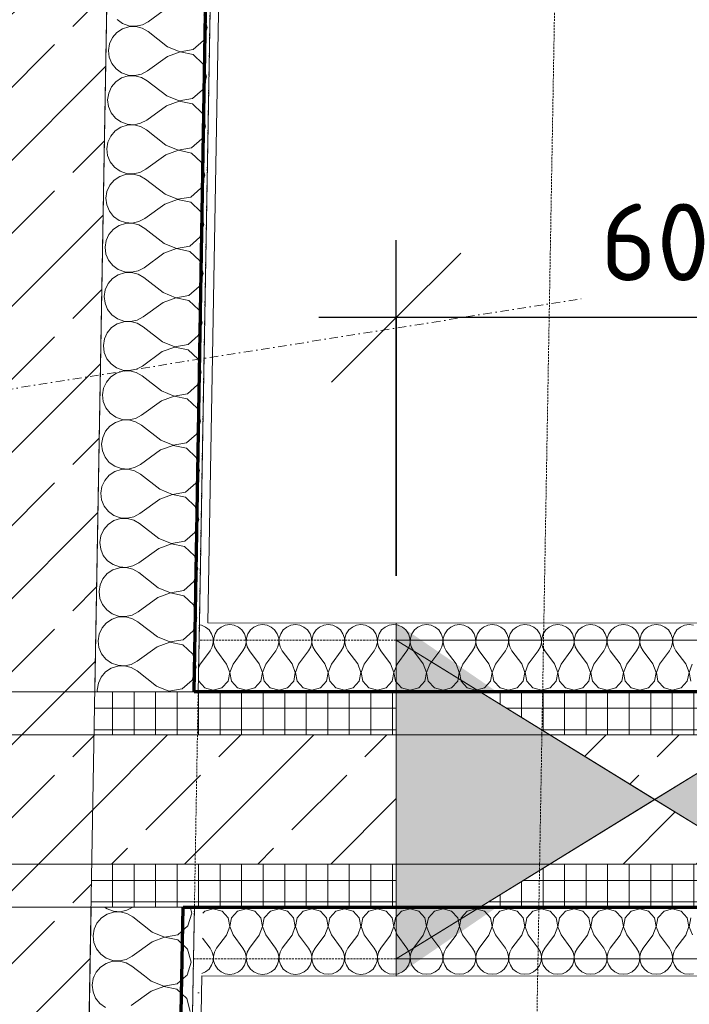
# Model space of a CAD drawing. Header units: millimetres. Extents: x 1523 to 73204, y -91281 to 10268.
# Tile 43 of 120: x 28067 to 28845, y -55569 to -54425. Entities that reach past the tile are written whole.
import ezdxf

# ---------------------------------------------------------------- set-up
doc = ezdxf.new("R2010")
doc.units = ezdxf.units.MM
for name, pattern in [('CAx_nichtHalbton', [20001.0584, 10000, -0.5292, 10000, -0.5292]), ('IMPORT-STRICHPUNKT _7_', [20, 10, -5, 0, -5]), ('Verdeckt 2x', [3.572, 2.3813, -1.1907])]:
    doc.linetypes.add(name, pattern=pattern)
for name, color, linetype, lineweight, true_color in [('10 A--Wand außen _tragend_', 7, 'Continuous', 13, 0x656565), ('90 A--Achsraster _1_50_', 7, 'IMPORT-STRICHPUNKT _7_', 13, 0x656565), ('AD', 1, 'Continuous', 13, 0xff0000), ('Neubau_10 A--Wand außen _tragend_', 7, 'Continuous', 13, 0x656565), ('Neubau_10 A--Wand innen _tragend_', 7, 'Continuous', 13, 0x656565), ('Neubau_10 VSI--Wärmeschutz _veritkal_', 7, 'Continuous', 13, 0x656565), ('Neubau_20 A--Gründungsbelag', 7, 'Continuous', 13, 0x656565), ('Xref_706_5_--_ÜP_-1_000_16_Übersichtsplan UG_IFC 2025_01_13_dwg', 7, 'Continuous', 13, 0x767676), ('XX', 7, 'Continuous', 18, 0x804040)]:
    doc.layers.add(name, color=color, linetype=linetype, lineweight=lineweight, true_color=true_color)
for name, color, linetype, lineweight in [('AD_Detail', 7, 'Continuous', 13), ('Ax-50_BM-Bem', 7, 'Continuous', 9), ('Ax_BM-Bem', 7, 'Continuous', 9), ('GB_HLS-OBJ', 7, 'Continuous', 18)]:
    doc.layers.add(name, color=color, linetype=linetype, lineweight=lineweight)
doc.styles.add('ISOCPEUR_3', font='isocpeur.ttf', dxfattribs={"height": 90})
doc.dimstyles.new('KI_1_8_mm_Isocpeur__cm_m__Aufrundung_auf_5_mm_ELT_Gesamtbemaßung', dxfattribs={"dimscale": 304.8, "dimtxt": 89.638306, "dimasz": 0.492126, "dimexe": 0.295276, "dimexo": 0.0625, "dimgap": 0.049213, "dimtad": 1, "dimdec": 1, "dimlfac": 0.1, "dimrnd": 0.5, "dimdsep": 46, "dimtxsty": 'ISOCPEUR_3', "dimblk1": 'OBLIQUE', "dimblk2": 'OBLIQUE', "dimsah": 1, "dimcen": 0.09, "dimdle": 0.295276, "dimadec": 0, "dimazin": 0, "dimtfac": 1, "dimtdec": 4, "dimtix": 1, "dimtmove": 0, "dimatfit": 3, "dimfxl": 0.984252, "dimfxlon": 1, "dimtvp": 1, "dimtfill": 1, "dimtolj": 1, "dimtzin": 0, "dimlwd": 25, "dimlwe": 25, "dimarcsym": 2})
pattern_1 = [(86.336, (0, 0), (-24.948899, 1.597632), []), (176.336, (0, 0), (1.597632, 24.948899), [])]
pattern_2 = [(131.336, (0, 0), (90.10192, 79.25683), []), (131.336, (-45.05, -39.63), (90.10192, 79.25683), [90, -30])]
pattern_3 = [(86.336, (0, 0), (-86.42598, 5.53439), [0, -50]), (86.336, (-41.615, 27.72), (-86.42598, 5.53439), [0, -50])]

# ---------------------------------------------------------------- blocks, each defined once
blk = doc.blocks.new('SuD_WD_RB Allgemein - SuD_WD_RB Allgemein-38426167-SuD_-1UG gesamt Plot  - Blatt 7')
at = {"layer": 'AD', "lineweight": 18}
blk.add_hatch(color=256, dxfattribs=at).paths.add_polyline_path([(0, -300), (-185, 0), (-370, -300)])
at = {"layer": 'AD_Detail', "lineweight": 18, "true_color": 0xff0000}
blk.add_hatch(color=1, dxfattribs=at).paths.add_polyline_path([(0, 300), (-370, 300), (-185, 0)])
at = {"layer": 'AD', "color": 7}
for p, q in [((-370, -300), (0, 300)), ((-370, 300), (0, -300)), ((-370, -300), (-370, 300)), ((-370, 300), (0, 300)), ((0, 300), (0, -300)), ((0, -300), (-370, -300))]:
    blk.add_line(p, q, dxfattribs=at)
at = {"layer": 'AD_Detail'}
for p, q in [((0, 300), (-370, 300)), ((-370, 300), (-185, 0)), ((-185, 0), (0, 300)), ((-185, 0), (-370, -300)), ((0, -300), (-185, 0)), ((-370, -300), (0, -300))]:
    blk.add_line(p, q, dxfattribs=at)
blk = doc.blocks.new('Xref_706_5_--_ÜP_-1_000_11_Übersichtsplan UG_IFC 2024_09_30_dwg__X21-41959584-SuD_-1UG gesamt Plot  - Blatt 7')
at = {"layer": 'Neubau_10 VSI--Wärmeschutz _veritkal_', "color": 9, "true_color": 0xcbcbcb, "flags": 128}
for points in [[(43950.2, -103829.7), (43947.7, -103832.2), (43945.1, -103836.7), (43944.5, -103839.1)], [(43994.4, -103845.5), (43989.7, -103843), (43979.5, -103833.5)], [(44007.4, -103847.2), (44009.3, -103847), (44017.7, -103840.9), (44018.7, -103838.5)]]:
    blk.add_lwpolyline(points, dxfattribs=at)
blk = doc.blocks.new('Xref_706_5_--_ÜP_-1_000_11_Übersichtsplan UG_IFC 2024_09_30_dwg__X22-41959585-SuD_-1UG gesamt Plot  - Blatt 7')
at = {"layer": 'Neubau_10 VSI--Wärmeschutz _veritkal_', "color": 9, "true_color": 0xcbcbcb, "flags": 128}
for points in [[(44072.3, -103279.1), (44061.9, -103279.9), (44052.7, -103275.1)], [(44008.1, -103268.8), (44006.8, -103273.8), (44007, -103279.1), (44008.6, -103284.1), (44011.4, -103288.5), (44015.4, -103291.9), (44020.2, -103294.2), (44025.4, -103295), (44030.6, -103294.4), (44035.4, -103292.4), (44051.8, -103282.7), (44061.9, -103280), (44071.9, -103283.1), (44078.7, -103290.9), (44080.5, -103301.2), (44076.5, -103310.8), (44068.1, -103317), (44057.7, -103317.7), (44048.5, -103313), (44034.6, -103299.9), (44030.3, -103296.9), (44025.4, -103295.1), (44020.1, -103294.8), (44015, -103295.9), (44010.3, -103298.4), (44006.6, -103302.1), (44003.9, -103306.6), (44002.6, -103311.7), (44002.8, -103317), (44004.4, -103322), (44007.2, -103326.4), (44011.2, -103329.8), (44016, -103332), (44021.2, -103332.9), (44026.4, -103332.2), (44031.2, -103330.2)], [(44031.2, -103330.2), (44047.6, -103320.5), (44057.7, -103317.9), (44067.7, -103321), (44074.5, -103328.8), (44076.3, -103339), (44072.3, -103348.7), (44063.9, -103354.8), (44053.5, -103355.6), (44044.3, -103350.8), (44030.4, -103337.8), (44026.1, -103334.8), (44021.2, -103333), (44015.9, -103332.7), (44010.8, -103333.8), (44006.1, -103336.3), (44002.4, -103339.9), (43999.7, -103344.5), (43998.4, -103349.6), (43998.6, -103354.8), (44000.2, -103359.8), (44003, -103364.2), (44007, -103367.7), (44011.8, -103369.9), (44017, -103370.7), (44022.2, -103370.1), (44027, -103368.1)], [(44027, -103368.1), (44043.4, -103358.4), (44053.5, -103355.8), (44063.5, -103358.8), (44070.3, -103366.6), (44072.1, -103376.9), (44068.1, -103386.5), (44059.7, -103392.7), (44049.3, -103393.5), (44040.1, -103388.7), (44026.2, -103375.7), (44021.9, -103372.6), (44017, -103370.9), (44011.7, -103370.5), (44006.6, -103371.7), (44001.9, -103374.1), (43998.2, -103377.8), (43995.5, -103382.3), (43994.2, -103387.4), (43994.4, -103392.7), (43996, -103397.7), (43998.8, -103402.1), (44002.8, -103405.5), (44007.6, -103407.7), (44012.8, -103408.6), (44018, -103408), (44022.8, -103405.9), (44039.2, -103396.3), (44049.3, -103393.6), (44059.3, -103396.7), (44066.1, -103404.5), (44067.9, -103414.8), (44063.9, -103424.4), (44055.5, -103430.5), (44045.1, -103431.3), (44035.9, -103426.6), (44022, -103413.5), (44017.7, -103410.5), (44012.8, -103408.7), (44007.5, -103408.4), (44002.4, -103409.5), (43997.7, -103412), (43994, -103415.7), (43991.3, -103420.2), (43990, -103425.3), (43990.2, -103430.6), (43991.7, -103435.6), (43994.6, -103440), (43998.6, -103443.4), (44003.4, -103445.6), (44008.6, -103446.4), (44013.8, -103445.8), (44018.6, -103443.8), (44035, -103434.1), (44045.1, -103431.5), (44055.1, -103434.5), (44061.9, -103442.4), (44063.7, -103452.6), (44059.7, -103462.3), (44051.3, -103468.4), (44040.9, -103469.2), (44031.7, -103464.4), (44017.8, -103451.4), (44013.5, -103448.3), (44008.5, -103446.6), (44003.3, -103446.3), (43998.2, -103447.4), (43993.5, -103449.9), (43989.8, -103453.5), (43987.1, -103458.1), (43985.8, -103463.2), (43986, -103468.4), (43987.5, -103473.4), (43990.4, -103477.8), (43994.4, -103481.3), (43999.2, -103483.5), (44004.4, -103484.3), (44009.6, -103483.7), (44014.4, -103481.7), (44030.8, -103472), (44040.9, -103469.4), (44050.9, -103472.4), (44057.7, -103480.2), (44059.5, -103490.5), (44055.5, -103500.1), (44047.1, -103506.3), (44036.7, -103507.1), (44027.5, -103502.3), (44013.6, -103489.2), (44009.3, -103486.2), (44004.3, -103484.5), (43999.1, -103484.1), (43994, -103485.3), (43989.3, -103487.7), (43985.6, -103491.4), (43982.9, -103495.9), (43981.6, -103501), (43981.8, -103506.3), (43983.3, -103511.3), (43986.2, -103515.7), (43990.2, -103519.1), (43995, -103521.3), (44000.2, -103522.2), (44005.4, -103521.6), (44010.2, -103519.5)], [(44010.2, -103519.5), (44026.6, -103509.9), (44036.7, -103507.2), (44046.7, -103510.3), (44053.5, -103518.1), (44055.2, -103528.4), (44051.3, -103538), (44042.9, -103544.1), (44032.5, -103544.9), (44023.3, -103540.1), (44009.4, -103527.1), (44005.1, -103524.1), (44000.1, -103522.3), (43994.9, -103522), (43989.8, -103523.1), (43985.1, -103525.6), (43981.4, -103529.2), (43978.7, -103533.8), (43977.4, -103538.9), (43977.6, -103544.1), (43979.1, -103549.2), (43982, -103553.5), (43986, -103557), (43990.8, -103559.2), (43996, -103560), (44001.2, -103559.4), (44006, -103557.4), (44022.4, -103547.7), (44032.5, -103545.1), (44042.5, -103548.1), (44049.3, -103556), (44051, -103566.2), (44047.1, -103575.9), (44038.7, -103582), (44028.3, -103582.8), (44019.1, -103578), (44005.2, -103565), (44000.9, -103561.9), (43995.9, -103560.2), (43990.7, -103559.9), (43985.6, -103561), (43980.9, -103563.5), (43977.2, -103567.1), (43974.5, -103571.7), (43973.2, -103576.8), (43973.4, -103582), (43974.9, -103587), (43977.8, -103591.4), (43981.8, -103594.8), (43986.6, -103597.1), (43991.8, -103597.9), (43997, -103597.3), (44001.8, -103595.3)], [(44001.8, -103595.3), (44018.2, -103585.6), (44028.3, -103582.9), (44038.3, -103586), (44045.1, -103593.8), (44046.8, -103604.1), (44042.9, -103613.7), (44034.5, -103619.9), (44024.1, -103620.7), (44014.9, -103615.9), (44001, -103602.8), (43996.7, -103599.8), (43991.7, -103598), (43986.5, -103597.7), (43981.4, -103598.8), (43976.7, -103601.3), (43973, -103605), (43970.3, -103609.5), (43969, -103614.6), (43969.2, -103619.9), (43970.7, -103624.9), (43973.6, -103629.3), (43977.6, -103632.7), (43982.4, -103634.9), (43987.6, -103635.8), (43992.8, -103635.1), (43997.6, -103633.1), (44014, -103623.4), (44024.1, -103620.8), (44034.1, -103623.9), (44040.9, -103631.7), (44042.6, -103641.9), (44038.7, -103651.6), (44030.3, -103657.7), (44019.9, -103658.5), (44010.7, -103653.7), (43996.8, -103640.7), (43992.5, -103637.7), (43987.5, -103635.9), (43982.3, -103635.6), (43977.2, -103636.7), (43972.5, -103639.2), (43968.8, -103642.8), (43966.1, -103647.4), (43964.8, -103652.5), (43965, -103657.7), (43966.5, -103662.7), (43969.4, -103667.1), (43973.4, -103670.6), (43978.2, -103672.8), (43983.4, -103673.6), (43988.6, -103673), (43993.4, -103671), (44009.8, -103661.3), (44019.9, -103658.7), (44029.9, -103661.7), (44036.7, -103669.5), (44038.4, -103679.8), (44034.5, -103689.5), (44026.1, -103695.6), (44015.7, -103696.4), (44006.5, -103691.6), (43992.6, -103678.6), (43988.3, -103675.5), (43983.3, -103673.8), (43978.1, -103673.4), (43973, -103674.6), (43968.3, -103677), (43964.5, -103680.7), (43961.9, -103685.2), (43960.6, -103690.3), (43960.8, -103695.6), (43962.3, -103700.6), (43965.2, -103705), (43969.2, -103708.4), (43974, -103710.7), (43979.2, -103711.5), (43984.4, -103710.9), (43989.2, -103708.8), (44005.6, -103699.2), (44015.7, -103696.5), (44025.7, -103699.6), (44032.5, -103707.4), (44034.2, -103717.7), (44030.3, -103727.3), (44021.9, -103733.4), (44011.5, -103734.2), (44002.3, -103729.5), (43988.4, -103716.4), (43984.1, -103713.4), (43979.1, -103711.6), (43973.9, -103711.3), (43968.8, -103712.4), (43964.1, -103714.9), (43960.3, -103718.6), (43957.7, -103723.1), (43956.4, -103728.2), (43956.6, -103733.5), (43958.1, -103738.5), (43961, -103742.9), (43965, -103746.3), (43969.8, -103748.5), (43975, -103749.3), (43980.2, -103748.7), (43985, -103746.7), (44001.4, -103737), (44011.5, -103734.4), (44021.5, -103737.4), (44028.3, -103745.3), (44030, -103755.5), (44026.1, -103765.2), (44017.7, -103771.3), (44007.3, -103772.1), (43998.1, -103767.3), (43984.2, -103754.3), (43979.9, -103751.2), (43974.9, -103749.5), (43969.7, -103749.2), (43964.6, -103750.3), (43959.9, -103752.8), (43956.1, -103756.4), (43953.5, -103761), (43952.2, -103766.1), (43952.4, -103771.3), (43953.9, -103776.3), (43956.8, -103780.7), (43960.8, -103784.2), (43965.6, -103786.4), (43970.8, -103787.2), (43976, -103786.6), (43980.8, -103784.6)], [(43980.8, -103784.6), (43997.2, -103774.9), (44007.3, -103772.3), (44017.3, -103775.3), (44024.1, -103783.1), (44025.8, -103793.4), (44021.9, -103803), (44013.5, -103809.2), (44003.1, -103810), (43993.9, -103805.2), (43980, -103792.1), (43975.7, -103789.1), (43970.7, -103787.4), (43965.5, -103787), (43960.4, -103788.2), (43955.7, -103790.6), (43951.9, -103794.3), (43949.3, -103798.8), (43948, -103803.9), (43948.2, -103809.2), (43949.7, -103814.2), (43952.6, -103818.6), (43956.6, -103822), (43961.4, -103824.2), (43966.6, -103825.1), (43971.8, -103824.5), (43976.6, -103822.4)], [(44018.7, -103838.5), (44021.6, -103831.3), (44019.9, -103821), (44013.1, -103813.2), (44003.1, -103810.1), (43993, -103812.8), (43976.6, -103822.4)], [(43979.5, -103833.5), (43975.8, -103830), (43971.5, -103827), (43966.5, -103825.2), (43961.3, -103824.9), (43956.2, -103826), (43951.5, -103828.5), (43950.2, -103829.7)]]:
    blk.add_lwpolyline(points, dxfattribs=at)
blk = doc.blocks.new('Xref_706_5_--_ÜP_-1_000_11_Übersichtsplan UG_IFC 2024_09_30_dwg__X23-41959586-SuD_-1UG gesamt Plot  - Blatt 7')
at = {"layer": 'Neubau_10 VSI--Wärmeschutz _veritkal_', "color": 9, "true_color": 0xcbcbcb, "flags": 128}
for points in [[(44345.5, -103309.4), (44355.5, -103312.5), (44365.5, -103309.8)], [(44410.4, -103313.4), (44410.5, -103318.6), (44409.3, -103323.7), (44406.6, -103328.3), (44402.8, -103331.9), (44398.2, -103334.4), (44393.1, -103335.5), (44387.8, -103335.2), (44382.9, -103333.5), (44378.6, -103330.4), (44364.7, -103317.4), (44355.4, -103312.6), (44345.1, -103313.4), (44336.7, -103319.5), (44332.7, -103329.2), (44334.4, -103339.4), (44341.3, -103347.3), (44351.3, -103350.3), (44361.3, -103347.7), (44377.7, -103338), (44382.6, -103336), (44387.8, -103335.4), (44393, -103336.2), (44397.8, -103338.4), (44401.7, -103341.9), (44404.6, -103346.2), (44406.2, -103351.3), (44406.3, -103356.5), (44405, -103361.6), (44402.4, -103366.1), (44398.6, -103369.8), (44394, -103372.3), (44388.9, -103373.4), (44383.6, -103373.1), (44378.7, -103371.3), (44374.4, -103368.3), (44360.5, -103355.3), (44351.2, -103350.5), (44340.9, -103351.3), (44332.4, -103357.4), (44328.5, -103367), (44330.2, -103377.3), (44337.1, -103385.1), (44347.1, -103388.2), (44357.1, -103385.5), (44373.5, -103375.9)], [(44373.5, -103375.9), (44378.4, -103373.8), (44383.6, -103373.2), (44388.8, -103374.1), (44393.6, -103376.3), (44397.5, -103379.7), (44400.4, -103384.1), (44402, -103389.1), (44402.1, -103394.4), (44400.8, -103399.5), (44398.2, -103404), (44394.4, -103407.7), (44389.8, -103410.1), (44384.7, -103411.3), (44379.4, -103410.9), (44374.5, -103409.2), (44370.2, -103406.2), (44356.3, -103393.1), (44347, -103388.3), (44336.7, -103389.1), (44328.2, -103395.3), (44324.3, -103404.9), (44326, -103415.2), (44332.9, -103423), (44342.9, -103426), (44352.9, -103423.4), (44369.3, -103413.7)], [(44369.3, -103413.7), (44374.2, -103411.7), (44379.4, -103411.1), (44384.6, -103411.9), (44389.4, -103414.1), (44393.3, -103417.6), (44396.2, -103422), (44397.8, -103427), (44397.9, -103432.2), (44396.6, -103437.3), (44394, -103441.9), (44390.2, -103445.5), (44385.6, -103448), (44380.5, -103449.1), (44375.2, -103448.8), (44370.3, -103447.1), (44366, -103444), (44352.1, -103431), (44342.8, -103426.2), (44332.5, -103427), (44324, -103433.1), (44320.1, -103442.8), (44321.8, -103453), (44328.7, -103460.9), (44338.7, -103463.9), (44348.7, -103461.3), (44365.1, -103451.6)], [(44365.1, -103451.6), (44370, -103449.6), (44375.2, -103449), (44380.4, -103449.8), (44385.2, -103452), (44389.1, -103455.4), (44392, -103459.8), (44393.6, -103464.8), (44393.7, -103470.1), (44392.4, -103475.2), (44389.8, -103479.7), (44386, -103483.4), (44381.4, -103485.9), (44376.3, -103487), (44371, -103486.7), (44366.1, -103484.9), (44361.8, -103481.9), (44347.9, -103468.8), (44338.6, -103464.1), (44328.3, -103464.9), (44319.8, -103471), (44315.9, -103480.6), (44317.6, -103490.9), (44324.5, -103498.7), (44334.5, -103501.8), (44344.5, -103499.1), (44360.9, -103489.5)], [(44360.9, -103489.5), (44365.8, -103487.4), (44371, -103486.8), (44376.2, -103487.6), (44381, -103489.9), (44384.9, -103493.3), (44387.8, -103497.7), (44389.4, -103502.7), (44389.5, -103508), (44388.2, -103513.1), (44385.6, -103517.6), (44381.8, -103521.3), (44377.2, -103523.7), (44372.1, -103524.9), (44366.8, -103524.5), (44361.9, -103522.8), (44357.6, -103519.7), (44343.7, -103506.7), (44334.4, -103501.9), (44324.1, -103502.7), (44315.6, -103508.9), (44311.7, -103518.5), (44313.4, -103528.8), (44320.3, -103536.6), (44330.3, -103539.6), (44340.3, -103537), (44356.7, -103527.3)], [(44356.7, -103527.3), (44361.6, -103525.3), (44366.8, -103524.7), (44372, -103525.5), (44376.8, -103527.7), (44380.7, -103531.2), (44383.6, -103535.6), (44385.2, -103540.6), (44385.3, -103545.8), (44384, -103550.9), (44381.4, -103555.5), (44377.6, -103559.1), (44373, -103561.6), (44367.9, -103562.7), (44362.6, -103562.4), (44357.7, -103560.6), (44353.4, -103557.6), (44339.5, -103544.6), (44330.2, -103539.8), (44319.9, -103540.6), (44311.4, -103546.7), (44307.5, -103556.4), (44309.2, -103566.6), (44316.1, -103574.4), (44326, -103577.5), (44336.1, -103574.9), (44352.5, -103565.2)], [(44352.5, -103565.2), (44357.4, -103563.2), (44362.6, -103562.5), (44367.8, -103563.4), (44372.5, -103565.6), (44376.5, -103569), (44379.4, -103573.4), (44381, -103578.4), (44381.1, -103583.7), (44379.8, -103588.8), (44377.2, -103593.3), (44373.4, -103597), (44368.8, -103599.5), (44363.7, -103600.6), (44358.4, -103600.3), (44353.5, -103598.5), (44349.2, -103595.5), (44335.3, -103582.4), (44326, -103577.6), (44315.7, -103578.4), (44307.2, -103584.6), (44303.3, -103594.2), (44305, -103604.5), (44311.9, -103612.3), (44321.8, -103615.4), (44331.9, -103612.7), (44348.3, -103603)], [(44348.3, -103603), (44353.2, -103601), (44358.4, -103600.4), (44363.6, -103601.2), (44368.3, -103603.5), (44372.3, -103606.9), (44375.2, -103611.3), (44376.8, -103616.3), (44376.9, -103621.5), (44375.6, -103626.6), (44373, -103631.2), (44369.2, -103634.8), (44364.6, -103637.3), (44359.5, -103638.4), (44354.2, -103638.1), (44349.3, -103636.4), (44345, -103633.3), (44331.1, -103620.3), (44321.8, -103615.5), (44311.5, -103616.3), (44303, -103622.4), (44299.1, -103632.1), (44300.8, -103642.3), (44307.7, -103650.2), (44317.6, -103653.2), (44327.7, -103650.6), (44344.1, -103640.9)], [(44344.1, -103640.9), (44349, -103638.9), (44354.2, -103638.3), (44359.4, -103639.1), (44364.1, -103641.3), (44368.1, -103644.8), (44371, -103649.1), (44372.6, -103654.2), (44372.7, -103659.4), (44371.4, -103664.5), (44368.8, -103669.1), (44365, -103672.7), (44360.4, -103675.2), (44355.3, -103676.3), (44350, -103676), (44345.1, -103674.2), (44340.8, -103671.2), (44326.9, -103658.2), (44317.6, -103653.4), (44307.3, -103654.2), (44298.8, -103660.3), (44294.9, -103669.9), (44296.6, -103680.2), (44303.5, -103688), (44313.4, -103691.1), (44323.5, -103688.4), (44339.9, -103678.8)], [(44339.9, -103678.8), (44344.8, -103676.7), (44350, -103676.1), (44355.2, -103677), (44359.9, -103679.2), (44363.9, -103682.6), (44366.8, -103687), (44368.4, -103692), (44368.5, -103697.3), (44367.2, -103702.4), (44364.6, -103706.9), (44360.8, -103710.6), (44356.2, -103713), (44351.1, -103714.2), (44345.8, -103713.8), (44340.9, -103712.1), (44336.6, -103709.1), (44322.7, -103696), (44313.4, -103691.2), (44303, -103692), (44294.6, -103698.2), (44290.7, -103707.8), (44292.4, -103718.1), (44299.3, -103725.9), (44309.2, -103728.9), (44319.3, -103726.3), (44335.7, -103716.6)], [(44335.7, -103716.6), (44340.6, -103714.6), (44345.8, -103714), (44351, -103714.8), (44355.7, -103717), (44359.7, -103720.5), (44362.6, -103724.9), (44364.2, -103729.9), (44364.3, -103735.1), (44363, -103740.2), (44360.4, -103744.8), (44356.6, -103748.4), (44352, -103750.9), (44346.9, -103752), (44341.6, -103751.7), (44336.6, -103750), (44332.4, -103746.9), (44318.5, -103733.9), (44309.2, -103729.1), (44298.8, -103729.9), (44290.4, -103736), (44286.5, -103745.7), (44288.2, -103755.9), (44295.1, -103763.8), (44305, -103766.8), (44315.1, -103764.2), (44331.5, -103754.5)], [(44331.5, -103754.5), (44336.4, -103752.5), (44341.6, -103751.9), (44346.8, -103752.7), (44351.5, -103754.9), (44355.5, -103758.3), (44358.4, -103762.7), (44360, -103767.7), (44360.1, -103773), (44358.8, -103778.1), (44356.2, -103782.6), (44352.4, -103786.3), (44347.8, -103788.8), (44342.6, -103789.9), (44337.4, -103789.6), (44332.4, -103787.8), (44328.2, -103784.8), (44314.3, -103771.7), (44305, -103767), (44294.6, -103767.8), (44286.2, -103773.9), (44282.3, -103783.5), (44284, -103793.8), (44290.9, -103801.6), (44300.8, -103804.7), (44310.9, -103802), (44327.3, -103792.4)], [(44327.3, -103792.4), (44332.2, -103790.3), (44337.4, -103789.7), (44342.6, -103790.6), (44347.3, -103792.8), (44351.3, -103796.2), (44354.2, -103800.6), (44355.8, -103805.6), (44355.9, -103810.9), (44354.6, -103816), (44352, -103820.5), (44348.2, -103824.2), (44343.6, -103826.6), (44338.4, -103827.8), (44333.2, -103827.4), (44328.2, -103825.7), (44324, -103822.6), (44310.1, -103809.6), (44300.8, -103804.8), (44290.4, -103805.6), (44282, -103811.8), (44278.1, -103821.4), (44279.8, -103831.7), (44286.7, -103839.5), (44296.6, -103842.5), (44306.7, -103839.9), (44323.1, -103830.2)], [(44277.7, -103871.9), (44275.6, -103869.5), (44273.9, -103859.3), (44277.8, -103849.6), (44286.2, -103843.5), (44296.6, -103842.7), (44305.9, -103847.5), (44319.8, -103860.5), (44324, -103863.5), (44329, -103865.3), (44334.2, -103865.6), (44339.4, -103864.5), (44344, -103862), (44347.8, -103858.4), (44350.4, -103853.8), (44351.7, -103848.7), (44351.6, -103843.5), (44350, -103838.5), (44347.1, -103834.1), (44343.1, -103830.6), (44338.4, -103828.4), (44333.2, -103827.6), (44328, -103828.2), (44323.1, -103830.2)], [(44347.2, -103880.8), (44345.8, -103876.3), (44342.9, -103871.9), (44338.9, -103868.5), (44334.2, -103866.3), (44329, -103865.4), (44323.8, -103866.1), (44318.9, -103868.1), (44306.3, -103875.5)]]:
    blk.add_lwpolyline(points, dxfattribs=at)
blk = doc.blocks.new('Xref_706_5_--_ÜP_-1_000_11_Übersichtsplan UG_IFC 2024_09_30_dwg__X420-41959993-SuD_-1UG gesamt Plot  - Blatt 7')
at = {"layer": '10 A--Wand außen _tragend_', "color": 9, "true_color": 0xcbcbcb, "flags": 128}
for points in [[(44336.3, -104005.3), (44338.9, -104006.8), (44346.5, -104008.9), (44354.4, -104008.8), (44362, -104006.6), (44368.6, -104002.4), (44373.9, -103996.5)], [(44375, -103966.5), (44360.9, -103941.6), (44357.2, -103926.5), (44362.1, -103911.6), (44374, -103901.5), (44389.4, -103899.2)], [(44348, -103899.4), (44356.1, -103910.8), (44357, -103926.4), (44349.6, -103940.2), (44342.7, -103947.3)]]:
    blk.add_lwpolyline(points, dxfattribs=at)
blk = doc.blocks.new('Xref_706_5_--_ÜP_-1_000_11_Übersichtsplan UG_IFC 2024_09_30_dwg__X421-41959994-SuD_-1UG gesamt Plot  - Blatt 7')
at = {"layer": '10 A--Wand außen _tragend_', "color": 9, "true_color": 0xcbcbcb, "flags": 128}
for points in [[(44348, -103899.4), (44347.1, -103898.1), (44332.8, -103891.9), (44317.3, -103894.2), (44305.4, -103904.3), (44300.6, -103919.2), (44304.3, -103934.3), (44318.4, -103959.2), (44321.3, -103966.5), (44322, -103974.4), (44320.7, -103982.1), (44317.2, -103989.2), (44312, -103995.1), (44305.3, -103999.3), (44297.7, -104001.5), (44289.8, -104001.6), (44282.2, -103999.6), (44275.5, -103995.5), (44270.1, -103989.7), (44266.5, -103982.7), (44265, -103975), (44265.6, -103967.1), (44268.3, -103959.7), (44273, -103953.4), (44292.9, -103932.9), (44300.3, -103919.1), (44299.4, -103903.6), (44290.4, -103890.8), (44276.1, -103884.6), (44269, -103885.7)], [(44342.7, -103947.3), (44329.7, -103960.7), (44325, -103967), (44322.3, -103974.4), (44321.6, -103982.3), (44323.2, -103990), (44326.8, -103997), (44332.2, -104002.8), (44336.3, -104005.3)], [(44258.1, -103984.7), (44260.5, -103981.9), (44264, -103974.8), (44265.4, -103967.1), (44264.6, -103959.2), (44261.7, -103952)]]:
    blk.add_lwpolyline(points, dxfattribs=at)
blk = doc.blocks.new('Xref_706_5_--_ÜP_-1_000_11_Übersichtsplan UG_IFC 2024_09_30_dwg__X422-41959995-SuD_-1UG gesamt Plot  - Blatt 7')
at = {"layer": '10 A--Wand außen _tragend_', "color": 9, "true_color": 0xcbcbcb, "flags": 128}
for points in [[(43941.7, -103843.3), (43950.4, -103847), (43959.4, -103859.8), (43960.3, -103875.4), (43952.9, -103889.1), (43934.6, -103908)], [(43930.3, -103946.2), (43935.4, -103951.7), (43942.2, -103955.8), (43949.8, -103957.9), (43957.7, -103957.8), (43965.2, -103955.6), (43971.9, -103951.3), (43977.2, -103945.5), (43980.6, -103938.4), (43982, -103930.6), (43981.2, -103922.8), (43978.3, -103915.5), (43964.2, -103890.6), (43960.5, -103875.4), (43965.4, -103860.6), (43977.3, -103850.5), (43992.7, -103848.2), (44007.1, -103854.3), (44016, -103867.1), (44017, -103882.7), (44009.6, -103896.4), (43989.6, -103916.9), (43985, -103923.3), (43982.2, -103930.7), (43981.6, -103938.5), (43983.1, -103946.2), (43986.7, -103953.3), (43992.1, -103959), (43998.9, -103963.1), (44006.5, -103965.2), (44008.7, -103965.1)], [(44018.2, -103879.7), (44017.2, -103882.7), (44017.6, -103884.6)]]:
    blk.add_lwpolyline(points, dxfattribs=at)
blk = doc.blocks.new('Xref_706_5_--_ÜP_-1_000_11_Übersichtsplan UG_IFC 2024_09_30_dwg__X423-41959996-SuD_-1UG gesamt Plot  - Blatt 7')
at = {"layer": '10 A--Wand außen _tragend_', "color": 9, "true_color": 0xcbcbcb, "flags": 128}
for points in [[(43235.1, -103856.5), (43240.4, -103850.7), (43243.8, -103843.6), (43245.2, -103835.8), (43244.4, -103828), (43241.5, -103820.7)], [(43241.5, -103820.7), (43227.4, -103795.8)], [(43240.5, -103755.7), (43255.9, -103753.4), (43270.3, -103759.5), (43279.3, -103772.3), (43280.2, -103787.9), (43272.8, -103801.6), (43252.8, -103822.1), (43248.2, -103828.5), (43245.4, -103835.9), (43244.8, -103843.7), (43246.4, -103851.4), (43250, -103858.5), (43255.3, -103864.2), (43262.1, -103868.3), (43269.7, -103870.4), (43277.6, -103870.3), (43285.1, -103868.1), (43291.8, -103863.8), (43297, -103858), (43300.5, -103850.9), (43301.9, -103843.1), (43301.1, -103835.3), (43298.2, -103827.9), (43284.1, -103803.1), (43280.4, -103787.9), (43285.2, -103773.1), (43297.2, -103763), (43312.6, -103760.7), (43327, -103766.8), (43335.9, -103779.6), (43336.9, -103795.2), (43329.4, -103808.9), (43309.5, -103829.4), (43304.9, -103835.8), (43302.1, -103843.1), (43301.5, -103851), (43303, -103858.7), (43306.6, -103865.7), (43312, -103871.5), (43318.8, -103875.6), (43326.4, -103877.7), (43334.2, -103877.6), (43341.8, -103875.3), (43348.5, -103871.1), (43353.7, -103865.3), (43357.2, -103858.2), (43358.6, -103850.4), (43357.8, -103842.6), (43354.9, -103835.2), (43340.8, -103810.4), (43337.1, -103795.2), (43341.9, -103780.4), (43353.8, -103770.3), (43369.3, -103768), (43383.6, -103774.1), (43392.6, -103786.9), (43393.5, -103802.5), (43386.1, -103816.2), (43366.2, -103836.7), (43361.5, -103843), (43358.8, -103850.4), (43358.2, -103858.3), (43359.7, -103866), (43363.3, -103873), (43368.7, -103878.8), (43375.4, -103882.9), (43383, -103885), (43390.9, -103884.9), (43398.5, -103882.6), (43405.1, -103878.4), (43410.4, -103872.5), (43413.8, -103865.5), (43415.2, -103857.7), (43414.4, -103849.9), (43411.5, -103842.5)], [(43411.5, -103842.5), (43397.5, -103817.7), (43393.8, -103802.5), (43398.6, -103787.6), (43410.5, -103777.6), (43426, -103775.2), (43440.3, -103781.4), (43449.3, -103794.2), (43450.2, -103809.8), (43442.8, -103823.5), (43422.9, -103844), (43418.2, -103850.3), (43415.5, -103857.7), (43414.8, -103865.6), (43416.4, -103873.3), (43420, -103880.3), (43425.4, -103886.1), (43432.1, -103890.2), (43439.7, -103892.2), (43447.6, -103892.2), (43455.2, -103889.9), (43461.8, -103885.7), (43467.1, -103879.8), (43470.5, -103872.8), (43471.9, -103865), (43471.1, -103857.1), (43468.2, -103849.8)], [(43468.2, -103849.8), (43454.1, -103825), (43450.4, -103809.8), (43455.3, -103794.9), (43467.2, -103784.9), (43482.6, -103782.5), (43497, -103788.7), (43506, -103801.5), (43506.9, -103817.1), (43499.5, -103830.8), (43479.6, -103851.3), (43474.9, -103857.6), (43472.1, -103865), (43471.5, -103872.9), (43473.1, -103880.6), (43476.7, -103887.6), (43482, -103893.4), (43488.8, -103897.5), (43496.4, -103899.5), (43504.3, -103899.5), (43511.8, -103897.2), (43518.5, -103893), (43523.7, -103887.1), (43527.2, -103880), (43528.6, -103872.3), (43527.8, -103864.4), (43524.9, -103857.1)], [(43524.9, -103857.1), (43510.8, -103832.3), (43507.1, -103817.1), (43511.9, -103802.2), (43523.9, -103792.1), (43539.3, -103789.8), (43553.7, -103796), (43562.6, -103808.8), (43563.6, -103824.3), (43556.1, -103838.1), (43536.2, -103858.6), (43531.6, -103864.9), (43528.8, -103872.3), (43528.2, -103880.2), (43529.7, -103887.9), (43533.3, -103894.9), (43538.7, -103900.7), (43545.5, -103904.8), (43553.1, -103906.8), (43560.9, -103906.7), (43568.5, -103904.5), (43575.2, -103900.3), (43580.4, -103894.4), (43583.9, -103887.3), (43585.3, -103879.6), (43584.5, -103871.7), (43581.6, -103864.4), (43567.5, -103839.5), (43563.8, -103824.4), (43568.6, -103809.5), (43580.5, -103799.4), (43596, -103797.1), (43610.3, -103803.3), (43619.3, -103816), (43620.2, -103831.6), (43612.8, -103845.4), (43592.9, -103865.9), (43588.2, -103872.2), (43585.5, -103879.6), (43584.9, -103887.5), (43586.4, -103895.2), (43590, -103902.2), (43595.4, -103908), (43602.1, -103912), (43609.7, -103914.1), (43617.6, -103914), (43625.2, -103911.8), (43631.8, -103907.6), (43637.1, -103901.7), (43640.6, -103894.6), (43641.9, -103886.9), (43641.1, -103879), (43638.2, -103871.7), (43624.2, -103846.8), (43620.5, -103831.7), (43625.3, -103816.8), (43637.2, -103806.7), (43652.7, -103804.4), (43667, -103810.6), (43676, -103823.3), (43676.9, -103838.9), (43669.5, -103852.7), (43649.6, -103873.2), (43644.9, -103879.5), (43642.2, -103886.9), (43641.5, -103894.8), (43643.1, -103902.5), (43646.7, -103909.5), (43652.1, -103915.3), (43658.8, -103919.3), (43666.4, -103921.4), (43674.3, -103921.3), (43681.9, -103919.1), (43688.5, -103914.9), (43693.8, -103909), (43697.2, -103901.9), (43698.6, -103894.2), (43697.8, -103886.3), (43694.9, -103879)], [(43694.9, -103879), (43680.8, -103854.1), (43677.1, -103839), (43682, -103824.1), (43693.9, -103814), (43709.3, -103811.7), (43723.7, -103817.9), (43732.7, -103830.6), (43733.6, -103846.2), (43726.2, -103860), (43706.3, -103880.4), (43701.6, -103886.8), (43698.8, -103894.2), (43698.2, -103902), (43699.8, -103909.8), (43703.4, -103916.8), (43708.7, -103922.6), (43715.5, -103926.6), (43723.1, -103928.7), (43731, -103928.6), (43738.5, -103926.4), (43745.2, -103922.2), (43750.5, -103916.3), (43753.9, -103909.2), (43755.3, -103901.5), (43754.5, -103893.6), (43751.6, -103886.3)], [(43751.6, -103886.3), (43737.5, -103861.4), (43733.8, -103846.3), (43738.7, -103831.4), (43750.6, -103821.3), (43766, -103819), (43780.4, -103825.1), (43789.3, -103837.9), (43790.3, -103853.5), (43782.8, -103867.3), (43762.9, -103887.7), (43758.3, -103894.1), (43755.5, -103901.5), (43754.9, -103909.3), (43756.4, -103917.1), (43760, -103924.1), (43765.4, -103929.8), (43772.2, -103933.9), (43779.8, -103936), (43787.6, -103935.9), (43795.2, -103933.7), (43801.9, -103929.5), (43807.1, -103923.6), (43810.6, -103916.5), (43812, -103908.7), (43811.2, -103900.9), (43808.3, -103893.6), (43794.2, -103868.7), (43790.5, -103853.5), (43795.3, -103838.7), (43807.2, -103828.6), (43822.7, -103826.3), (43837, -103832.4), (43846, -103845.2), (43846.9, -103860.8), (43839.5, -103874.6), (43819.6, -103895), (43814.9, -103901.4), (43812.2, -103908.8), (43811.6, -103916.6), (43813.1, -103924.4), (43816.7, -103931.4), (43822.1, -103937.1), (43828.8, -103941.2), (43836.4, -103943.3), (43844.3, -103943.2), (43851.9, -103941), (43858.5, -103936.8), (43863.8, -103930.9), (43867.3, -103923.8), (43868.6, -103916), (43867.8, -103908.2), (43864.9, -103900.9)], [(43864.9, -103900.9), (43850.9, -103876), (43847.2, -103860.8), (43852, -103846), (43863.9, -103835.9), (43879.4, -103833.6), (43893.7, -103839.7), (43902.7, -103852.5), (43903.6, -103868.1), (43896.2, -103881.8), (43876.3, -103902.3), (43871.6, -103908.7), (43868.9, -103916.1), (43868.2, -103923.9), (43869.8, -103931.7), (43873.4, -103938.7), (43878.8, -103944.4), (43885.5, -103948.5), (43893.1, -103950.6), (43901, -103950.5), (43908.6, -103948.3), (43915.2, -103944.1), (43920.5, -103938.2), (43923.9, -103931.1), (43925.3, -103923.3), (43924.5, -103915.5), (43921.6, -103908.2)], [(43941.7, -103843.3), (43936, -103840.9), (43920.6, -103843.2), (43908.7, -103853.3), (43903.8, -103868.1), (43907.5, -103883.3), (43921.6, -103908.2)], [(43934.6, -103908), (43933, -103909.6), (43928.3, -103916), (43925.5, -103923.4), (43924.9, -103931.2), (43926.5, -103938.9), (43930.1, -103946), (43930.3, -103946.2)]]:
    blk.add_lwpolyline(points, dxfattribs=at)
blk = doc.blocks.new('Xref_706_5_--_ÜP_-1_000_11_Übersichtsplan UG_IFC 2024_09_30_dwg_Standard-Rastermarker_29-41960583-SuD_-1UG gesamt Plot  - Blatt 7')
at = {"layer": '90 A--Achsraster _1_50_', "color": 9, "true_color": 0xcbcbcb}
blk.add_line((0, 0), (53500.2, 0), dxfattribs=at)
blk = doc.blocks.new('Xref_706_5_--_ÜP_-1_000_16_Übersichtsplan UG_IFC 2025_01_13_dwg-35469238-SuD_-1UG gesamt Plot  - Blatt 7')
at = {"layer": '10 A--Wand außen _tragend_', "true_color": 0xcbcbcb}
h = blk.add_hatch(dxfattribs=at)
h.set_pattern_fill('FP_9', color=9, style=0, pattern_type=2)
h.set_pattern_definition(pattern_3)
h.paths.add_polyline_path([(48728.7, -101675.6), (48729, -101670.7), (44801.5, -101350.3), (44800.8, -101360.3), (48728.4, -101680.7)])
h = blk.add_hatch(dxfattribs=at)
h.set_pattern_fill('FP_9', color=9, style=0, pattern_type=2)
h.set_pattern_definition(pattern_3)
h.paths.add_polyline_path([(50584.2, -101822), (50337.4, -101801.9), (50336.7, -101811.9), (50583.4, -101832)])
h.paths.add_polyline_path([(50337.4, -101801.9), (49290.8, -101716.5), (49317.6, -101728.7), (50309, -101809.6)])
h.paths.add_polyline_path([(49290.8, -101716.5), (49137.7, -101704), (49137.1, -101714), (49290, -101726.5)])
at = {"layer": 'Neubau_10 A--Wand außen _tragend_', "true_color": 0xcbcbcb}
h = blk.add_hatch(dxfattribs=at)
h.set_pattern_fill('FP_4', color=9, style=0, pattern_type=2)
h.set_pattern_definition(pattern_2)
h.paths.add_polyline_path([(50573.6, -101951.6), (44713.4, -101473.5), (44697.4, -101723.1), (50553.3, -102200.8), (50555.8, -102169.9)])
at = {"layer": 'Neubau_10 A--Wand innen _tragend_', "true_color": 0xcbcbcb}
h = blk.add_hatch(dxfattribs=at)
h.set_pattern_fill('FP_12', color=9, style=0, pattern_type=2)
h.set_pattern_definition(pattern_1)
h.paths.add_polyline_path([(48872.7, -101460.9), (48822.8, -101457.7), (48808.8, -101677.2), (48858.6, -101681.3), (48863.2, -101610.4)])
h.paths.add_polyline_path([(48959.6, -100103.6), (48918.7, -99960.7), (48874, -100659.3), (48932.8, -100522.8), (48953.7, -100195.8)])
h.paths.add_polyline_path([(49059.4, -98545.3), (49171.2, -96798.8), (49121.4, -96795.6), (48918.7, -99960.7), (48968.6, -99963.9), (49049.8, -98695)])
h.paths.add_polyline_path([(48923.9, -100662.5), (48874, -100659.3), (48861.2, -100858.9), (48911.1, -100862.1)])
h.paths.add_polyline_path([(48884.9, -101271), (48899.7, -101040.1), (48855, -100956), (48829.1, -101360.6), (48884.1, -101282.8)])
h = blk.add_hatch(dxfattribs=at)
h.set_pattern_fill('FP_4', color=9, style=0, pattern_type=2)
h.set_pattern_definition(pattern_2)
h.paths.add_polyline_path([(49103.4, -100205.4), (49109.3, -100113.2), (49021.1, -100318), (49082.5, -100532.4), (49095.9, -100322.8)])
h.paths.add_polyline_path([(49022.4, -101470.4), (48872.7, -101460.9), (48858.6, -101681.3), (49008.1, -101693.5), (49008.4, -101690)])
h.paths.add_polyline_path([(49073.5, -100672.1), (48923.9, -100662.5), (48911.1, -100862.1), (49060.8, -100871.7)])
h.paths.add_polyline_path([(49199.5, -98704.5), (49320.9, -96808.4), (49171.2, -96798.8), (48968.6, -99963.9), (49118.3, -99973.5)])
h.paths.add_polyline_path([(49041.6, -101171.1), (48966.8, -101166.3), (49033.8, -101292.4), (49034.6, -101280.6)])
h.paths.add_polyline_path([(49048.6, -101061.5), (49049.4, -101049.7), (48966.8, -101166.3), (49041.6, -101171.1)])
h.paths.add_polyline_path([(49021.1, -100318), (48959.6, -100103.6), (48932.8, -100522.8)])
h.paths.add_polyline_path([(48966.8, -101166.3), (48966.7, -101166.3), (48899.7, -101040.1), (48884.1, -101282.8)])
h = blk.add_hatch(dxfattribs=at)
h.set_pattern_fill('FP_12', color=9, style=0, pattern_type=2)
h.set_pattern_definition(pattern_1)
h.paths.add_polyline_path([(49145.8, -100326), (49168.2, -99976.7), (49109.3, -100113.2), (49082.5, -100532.4), (49123.4, -100675.3)])
h.paths.add_polyline_path([(49123.4, -100675.3), (49073.5, -100672.1), (49060.8, -100871.7), (49110.7, -100874.9)])
h.paths.add_polyline_path([(49058.2, -101694), (49072.3, -101473.6), (49022.4, -101470.4), (49008.1, -101693.5), (49058, -101697.5), (49058, -101696.7)])
h.paths.add_polyline_path([(49259, -98558), (49370.8, -96811.6), (49320.9, -96808.4), (49118.3, -99973.5), (49168.2, -99976.7), (49249.4, -98707.7)])
h.paths.add_polyline_path([(49104.4, -100972), (49049.4, -101049.7), (49033.8, -101292.4), (49078.5, -101376.5), (49103.2, -100991.7)])
at = {"layer": 'Neubau_10 A--Wand innen _tragend_', "true_color": 0xededed}
h = blk.add_hatch(color=7, dxfattribs=at)
h.paths.add_polyline_path([(49152.2, -101478.8), (49079.8, -101356.8), (49078.5, -101376.5), (49132.2, -101477.5)])
h.paths.add_polyline_path([(48829.1, -101360.6), (48830.3, -101340.8), (48743, -101452.6), (48763, -101453.8)])
at = {"layer": 'Neubau_10 A--Wand innen _tragend_', "true_color": 0xcbcbcb}
h = blk.add_hatch(dxfattribs=at)
h.set_pattern_fill('FP_12', color=9, style=0, pattern_type=2)
h.set_pattern_definition(pattern_1)
h.paths.add_polyline_path([(48858.6, -101681.3), (48808.8, -101677.2), (48808.1, -101687.2), (48858, -101691.2), (48858.5, -101683.9)])
h = blk.add_hatch(dxfattribs=at)
h.set_pattern_fill('FP_4', color=9, style=0, pattern_type=2)
h.set_pattern_definition(pattern_2)
h.paths.add_polyline_path([(49007.7, -101700.8), (49008.1, -101693.5), (48858.6, -101681.3), (48858, -101691.2), (49007.5, -101703.4)])
h = blk.add_hatch(dxfattribs=at)
h.set_pattern_fill('FP_12', color=9, style=0, pattern_type=2)
h.set_pattern_definition(pattern_1)
h.paths.add_polyline_path([(48850.3, -101811), (48858, -101691.2), (48808.1, -101687.2), (48800.5, -101806.9)])
h = blk.add_hatch(dxfattribs=at)
h.set_pattern_fill('FP_4', color=9, style=0, pattern_type=2)
h.set_pattern_definition(pattern_2)
h.paths.add_polyline_path([(48999.8, -101823.2), (49007.5, -101703.4), (48858, -101691.2), (48850.3, -101811)])
h = blk.add_hatch(dxfattribs=at)
h.set_pattern_fill('FP_12', color=9, style=0, pattern_type=2)
h.set_pattern_definition(pattern_1)
h.paths.add_polyline_path([(49057.6, -101704), (49058, -101697.5), (49008.1, -101693.5), (49007.5, -101703.4), (49057.4, -101707.5), (49057.4, -101706.6)])
h = blk.add_hatch(dxfattribs=at)
h.set_pattern_fill('FP_12', color=9, style=0, pattern_type=2)
h.set_pattern_definition(pattern_1)
h.paths.add_polyline_path([(49057.3, -101708.9), (49057.4, -101707.5), (49007.5, -101703.4), (48999.8, -101823.2), (49049.7, -101827.3), (49054.5, -101751.5)])
h = blk.add_hatch(dxfattribs=at)
h.set_pattern_fill('FP_4', color=9, style=0, pattern_type=2)
h.set_pattern_definition(pattern_2)
h.paths.add_polyline_path([(48999.8, -101823.2), (48999.8, -101823.2), (48999.6, -101823.2)])
h = blk.add_hatch(dxfattribs=at)
h.set_pattern_fill('FP_12', color=9, style=0, pattern_type=2)
h.set_pattern_definition(pattern_1)
h.paths.add_polyline_path([(49049.7, -101827.3), (49049.7, -101827.3), (49049.4, -101827.3)])
at = {"layer": '10 A--Wand außen _tragend_', "color": 9, "true_color": 0xcbcbcb, "flags": 128}
for points in [[(48729, -101670.7), (44801.5, -101350.3), (44800.8, -101360.3), (44793.2, -101480), (48800.5, -101806.9)], [(44800.8, -101360.3), (48728.4, -101680.7), (48808.1, -101687.2)], [(49049.7, -101827.3), (49280.3, -101846.1), (50326.8, -101931.5), (50573.6, -101951.6), (50584.2, -101822), (50337.4, -101801.9), (49290.8, -101716.5), (49137.7, -101704)], [(50583.4, -101832), (49137.1, -101714), (49057.4, -101707.5)]]:
    blk.add_lwpolyline(points, dxfattribs=at)
at = {"layer": 'Neubau_10 A--Wand außen _tragend_', "color": 9, "true_color": 0xcbcbcb}
for p, q in [((48808.8, -101677.2), (48800.5, -101806.9)), ((48850.3, -101811), (48858.6, -101681.3)), ((48999.8, -101823.2), (49008.1, -101693.5)), ((49049.7, -101827.3), (49058, -101697.5))]:
    blk.add_line(p, q, dxfattribs=at)
at = {"layer": 'Neubau_10 A--Wand außen _tragend_', "color": 9, "true_color": 0xcbcbcb, "flags": 128}
blk.add_lwpolyline([(49290.8, -101716.5), (49290, -101726.5), (49280.3, -101846.1), (44713.4, -101473.5)], dxfattribs=at)
at = {"layer": 'Neubau_10 A--Wand innen _tragend_', "color": 9, "true_color": 0xcbcbcb}
for p, q in [((48858.6, -101681.3), (49171.2, -96798.8)), ((49008.1, -101693.5), (49320.9, -96808.4)), ((49058, -101697.5), (49123.4, -100675.3)), ((48655.7, -104850.3), (48850.3, -101811)), ((48805.2, -104862.5), (48999.8, -101823.2))]:
    blk.add_line(p, q, dxfattribs=at)
at = {"layer": 'Neubau_10 A--Wand innen _tragend_', "color": 9, "true_color": 0xcbcbcb, "flags": 128}
for points in [[(48808.8, -101677.2), (48874, -100659.3), (48923.9, -100662.5), (49073.5, -100672.1), (49123.4, -100675.3), (49168.2, -99976.7)], [(48743, -101452.6), (48822.8, -101457.7), (48872.7, -101460.9), (49022.4, -101470.4), (49072.3, -101473.6), (49152.2, -101478.8)], [(48800.5, -101806.9), (48784.5, -102056.5), (48605.9, -104846.2), (48855.1, -104866.5), (49034, -102072.5), (49049.7, -101827.3)]]:
    blk.add_lwpolyline(points, dxfattribs=at)
at = {"layer": 'Neubau_10 VSI--Wärmeschutz _veritkal_', "color": 9, "true_color": 0xcbcbcb, "flags": 128}
for points in [[(48808.8, -101677.2), (48864.4, -100809), (48784.5, -100803.9), (48781.3, -100853.8), (48743, -101452.6)], [(49058, -101697.5), (49113.6, -100829.3), (49193.4, -100834.4), (49190.5, -100880), (49193.4, -100834.4)], [(49190.5, -100880), (49152.2, -101478.8), (49137.7, -101704), (49152.2, -101478.8)]]:
    blk.add_lwpolyline(points, dxfattribs=at)
blk.add_lwpolyline([(48729, -101670.7), (48743, -101452.6)], close=True, dxfattribs=at)
at = {"layer": 'Neubau_20 A--Gründungsbelag', "color": 9, "true_color": 0xcbcbcb, "flags": 128}
blk.add_lwpolyline([(44940.3, -94017.8), (44811.9, -96023.7), (45061.4, -96039.7), (45045.7, -96284.2), (57300.6, -97068.9), (57324.6, -96694.6), (57574.1, -96710.6), (57566.1, -96835.3), (57630.9, -96839.5), (57615, -97089), (57550.1, -97084.8), (57534.1, -97334.3), (49370.8, -96811.6), (49049.7, -101827.3), (58649.3, -102610.4), (58997.1, -97177.5), (58872.4, -97169.5), (58888.4, -96920), (59387.3, -96952), (59371.4, -97201.5), (59246.6, -97193.5), (58962.4, -101632.8), (59022.2, -101636.6), (58966.6, -102505.8)], dxfattribs=at)
blk.add_lwpolyline([(44713.4, -101473.5), (48800.5, -101807), (48999.9, -98691.8), (44908.3, -98429.8), (44857.8, -99218.2), (44608.3, -99202.2), (44527.8, -100459.6), (44777.3, -100475.6)], close=True, dxfattribs=at)
for name, p, rotation in [('Xref_706_5_--_ÜP_-1_000_11_Übersichtsplan UG_IFC 2024_09_30_dwg_Standard-Rastermarker_29-41960583-SuD_-1UG gesamt Plot  - Blatt 7', (49410.3, -112235.8), 95.33628353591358), ('Xref_706_5_--_ÜP_-1_000_11_Übersichtsplan UG_IFC 2024_09_30_dwg__X22-41959585-SuD_-1UG gesamt Plot  - Blatt 7', (0, 0), 2.668141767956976), ('Xref_706_5_--_ÜP_-1_000_11_Übersichtsplan UG_IFC 2024_09_30_dwg__X23-41959586-SuD_-1UG gesamt Plot  - Blatt 7', (0, 0), 2.668141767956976), ('Xref_706_5_--_ÜP_-1_000_11_Übersichtsplan UG_IFC 2024_09_30_dwg__X423-41959996-SuD_-1UG gesamt Plot  - Blatt 7', (0, 0), 2.668141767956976), ('Xref_706_5_--_ÜP_-1_000_11_Übersichtsplan UG_IFC 2024_09_30_dwg__X420-41959993-SuD_-1UG gesamt Plot  - Blatt 7', (0, 0), 2.668141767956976), ('Xref_706_5_--_ÜP_-1_000_11_Übersichtsplan UG_IFC 2024_09_30_dwg__X21-41959584-SuD_-1UG gesamt Plot  - Blatt 7', (0, 0), 2.668141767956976), ('Xref_706_5_--_ÜP_-1_000_11_Übersichtsplan UG_IFC 2024_09_30_dwg__X422-41959995-SuD_-1UG gesamt Plot  - Blatt 7', (0, 0), 2.668141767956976), ('Xref_706_5_--_ÜP_-1_000_11_Übersichtsplan UG_IFC 2024_09_30_dwg__X421-41959994-SuD_-1UG gesamt Plot  - Blatt 7', (0, 0), 2.668141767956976)]:
    blk.add_blockref(name, p, dxfattribs=dict(rotation=rotation))
blk = doc.blocks.new('DIMBLOCK42-SuD_-1UG gesamt Plot  - Blatt 7')
at = {"layer": 'Ax-50_BM-Bem', "lineweight": 25}
for p, q in [((28504.2, -55071.5), (28504.2, -54681.5)), ((29104.2, -55071.5), (29104.2, -54681.5)), ((28504.2, -54771.5), (28579.2, -54696.5)), ((29104.2, -54771.5), (29179.2, -54696.5)), ((29104.2, -54771.5), (28414.2, -54771.5)), ((28504.2, -54771.5), (28429.2, -54846.5)), ((28504.2, -54771.5), (28504.2, -55071.5)), ((29104.2, -54771.5), (29029.2, -54846.5)), ((29104.2, -54771.5), (29104.2, -55071.5))]:
    blk.add_line(p, q, dxfattribs=at)
at = {"layer": 'Ax-50_BM-Bem', "color": 0, "lineweight": 25, "insert": (28741.5, -54638.9), "char_height": 90, "width": 150.589, "attachment_point": 1, "line_spacing_factor": 1.149209, "style": 'ISOCPEUR_3', "bg_fill": 3, "box_fill_scale": 1.25, "bg_fill_color": 256, "bg_fill_true_color": 13158600, "bg_fill_transparency": 0}
blk.add_mtext('60', dxfattribs=at)
blk = doc.blocks.new('_Oblique')
at = {"color": 0, "linetype": 'ByBlock', "lineweight": -2}
blk.add_line((-0.5, -0.5), (0.5, 0.5), dxfattribs=at)

msp = doc.modelspace()

# ---------------------------------------------------------------- linework, layer by layer
at = {"layer": 'XX', "color": 7, "linetype": 'CAx_nichtHalbton', "lineweight": 70, "true_color": 0xffffff}
for p, q in [((28269.536, -55206.236), (28338.97, -51106.236)), ((31277.785, -55206.236), (28269.536, -55206.236)), ((28090.861, -65024.064), (28256.659, -55456.236)), ((28256.659, -55456.236), (33175.752, -55456.236))]:
    msp.add_line(p, q, dxfattribs=at)
at = {"layer": 'XX', "color": 9, "linetype": 'Verdeckt 2x', "true_color": 0xc0c0c0}
for p, q in [((28102.828, -65026.236), (28344.755, -51166.236)), ((28507.053, -64784.162), (28744.755, -51166.236)), ((29154.218, -55146.236), (28275.284, -55146.236)), ((28268.826, -55516.236), (29154.218, -55516.236))]:
    msp.add_line(p, q, dxfattribs=at)

# ---------------------------------------------------------------- block references
at = {"layer": 'GB_HLS-OBJ', "rotation": 270.0000000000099}
msp.add_blockref('SuD_WD_RB Allgemein - SuD_WD_RB Allgemein-38426167-SuD_-1UG gesamt Plot  - Blatt 7', (28804.218, -55516.236), dxfattribs=at)
at = {"layer": 'Xref_706_5_--_ÜP_-1_000_16_Übersichtsplan UG_IFC 2025_01_13_dwg', "color": 9, "true_color": 0xcbcbcb, "rotation": 273.6637164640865}
msp.add_blockref('Xref_706_5_--_ÜP_-1_000_16_Übersichtsplan UG_IFC 2025_01_13_dwg-35469238-SuD_-1UG gesamt Plot  - Blatt 7', (126634.737, 0), dxfattribs=at)

# ---------------------------------------------------------------- next in the draw order: dimensions: what is measured, and where the dimension line sits
at = {"layer": 'Ax_BM-Bem', "lineweight": 25}
dim = msp.add_linear_dim(base=(28504.218, -54771.471), p1=(29104.218, -55071.471), p2=(28504.218, -55071.471), angle=0, dimstyle='KI_1_8_mm_Isocpeur__cm_m__Aufrundung_auf_5_mm_ELT_Gesamtbemaßung', override={"dimpost": '<>', "dimfxl": 600}, dxfattribs=at)
dim.commit()
dim.dimension.update_dxf_attribs({"geometry": 'DIMBLOCK42-SuD_-1UG gesamt Plot  - Blatt 7', "text_midpoint": (28804.218, -54711.471)})

doc.saveas('drawing.dxf')
